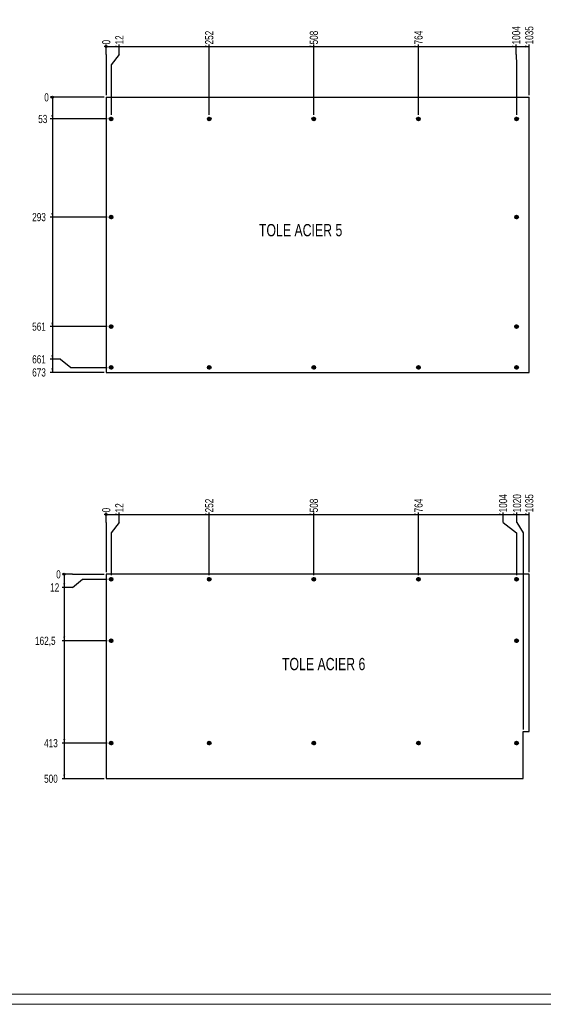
# Model space of a CAD drawing. Header units: millimetres. Extents: x 0 to 1189, y 0 to 841.
# Tile 7 of 9: x 683 to 939, y 0 to 482. Entities that reach past the tile are written whole.
import ezdxf

# ---------------------------------------------------------------- set-up
doc = ezdxf.new("R2010")
doc.units = ezdxf.units.MM
doc.linetypes.add('CENTERX2', pattern=[20.32, 12.7, -2.54, 2.54, -2.54])
for name, color, linetype in [('COTES', 1, 'Continuous'), ('NOTES', 6, 'Continuous'), ('TRAIT-MIXTES', 3, 'CENTERX2')]:
    doc.layers.add(name, color=color, linetype=linetype)
doc.layers.add('TRAIT-FORT', color=4, linetype='Continuous', lineweight=25)
doc.styles.add('SLDTEXTSTYLE0', font='TXT', dxfattribs={"width": 0.75})
doc.dimstyles.new('SLDDIMSTYLE0', dxfattribs={"dimtxt": 4, "dimasz": 0.333333, "dimexe": 0, "dimexo": 0.0625, "dimgap": 1, "dimtad": 0, "dimtih": 1, "dimtoh": 1, "dimdec": 0, "dimlfac": 5, "dimrnd": 1e-09, "dimdsep": 46, "dimtxsty": 'SLDTEXTSTYLE0', "dimblk1": 'ORIGIN', "dimblk2": 'ORIGIN', "dimsah": 1, "dimcen": 0.09, "dimadec": 0, "dimazin": 2, "dimtfac": 1, "dimtdec": 0, "dimtofl": 0, "dimtmove": 0, "dimatfit": 3, "dimldrblk": 'ORIGIN', "dimfxl": 1, "dimfrac": 2, "dimtolj": 1, "dimtzin": 12, "dimarcsym": 0})
doc.dimstyles.new('SLDDIMSTYLE1', dxfattribs={"dimtxt": 4, "dimasz": 2, "dimexe": 0, "dimexo": 0.0625, "dimgap": 1, "dimtad": 0, "dimtih": 1, "dimtoh": 1, "dimdec": 1, "dimlfac": 5, "dimrnd": 1e-09, "dimzin": 12, "dimdsep": 46, "dimtxsty": 'SLDTEXTSTYLE0', "dimsah": 1, "dimcen": 0.09, "dimadec": 0, "dimazin": 3, "dimtfac": 1, "dimtdec": 1, "dimtofl": 0, "dimtmove": 0, "dimatfit": 3, "dimfxl": 1, "dimfrac": 2, "dimtolj": 1, "dimtzin": 12, "dimarcsym": 0})

# ---------------------------------------------------------------- blocks, each defined once
blk = doc.blocks.new('_Origin')
at = {"color": 0, "linetype": 'ByBlock', "lineweight": -2}
blk.add_line((0, 0), (-1, 0), dxfattribs=at)
blk.add_circle((0, 0), 0.5, dxfattribs=at)
blk = doc.blocks.new('_D_111')
at = {"layer": 'COTES', "color": 1, "transparency": 16777216}
for p, q in [((725.53, 464.7), (725.53, 469.7)), ((725.53, 464.7), (725.53, 459.7)), ((725.53, 459.7), (725.53, 444.84))]:
    blk.add_line(p, q, dxfattribs=at)
blk.add_blockref('_Origin', (725.53, 468.7), dxfattribs=at)
at = {"layer": 'COTES', "color": 1, "transparency": 16777216, "insert": (723.55, 469.7), "char_height": 4, "attachment_point": 1, "rotation": 90, "style": 'SLDTEXTSTYLE0'}
blk.add_mtext('0', dxfattribs=at)
blk = doc.blocks.new('_D_112')
at = {"layer": 'COTES', "color": 1, "transparency": 16777216}
for p, q in [((725.53, 468.7), (731.94, 468.7)), ((731.94, 464.7), (731.94, 469.7)), ((731.94, 464.7), (727.93, 459.7)), ((727.93, 459.7), (727.93, 435.22))]:
    blk.add_line(p, q, dxfattribs=at)
blk.add_solid([(731.94, 468.7), (729.94, 469.2), (729.94, 468.2)], dxfattribs=at)
at = {"layer": 'COTES', "color": 1, "transparency": 16777216, "insert": (729.96, 469.7), "char_height": 4, "attachment_point": 1, "rotation": 90, "style": 'SLDTEXTSTYLE0'}
blk.add_mtext('12', dxfattribs=at)
blk = doc.blocks.new('_D_113')
at = {"layer": 'COTES', "color": 1, "transparency": 16777216}
for p, q in [((731.94, 468.7), (775.93, 468.7)), ((775.93, 435.22), (775.93, 469.7))]:
    blk.add_line(p, q, dxfattribs=at)
blk.add_solid([(775.93, 468.7), (773.93, 469.2), (773.93, 468.2)], dxfattribs=at)
at = {"layer": 'COTES', "color": 1, "transparency": 16777216, "insert": (773.95, 469.7), "char_height": 4, "attachment_point": 1, "rotation": 90, "style": 'SLDTEXTSTYLE0'}
blk.add_mtext('252', dxfattribs=at)
blk = doc.blocks.new('_D_114')
at = {"layer": 'COTES', "color": 1, "transparency": 16777216}
for p, q in [((775.93, 468.7), (827.13, 468.7)), ((827.13, 435.22), (827.13, 469.7))]:
    blk.add_line(p, q, dxfattribs=at)
blk.add_solid([(827.13, 468.7), (825.13, 469.2), (825.13, 468.2)], dxfattribs=at)
at = {"layer": 'COTES', "color": 1, "transparency": 16777216, "insert": (825.15, 469.7), "char_height": 4, "attachment_point": 1, "rotation": 90, "style": 'SLDTEXTSTYLE0'}
blk.add_mtext('508', dxfattribs=at)
blk = doc.blocks.new('_D_115')
at = {"layer": 'COTES', "color": 1, "transparency": 16777216}
for p, q in [((827.13, 468.7), (878.33, 468.7)), ((878.33, 435.22), (878.33, 469.7))]:
    blk.add_line(p, q, dxfattribs=at)
blk.add_solid([(878.33, 468.7), (876.33, 469.2), (876.33, 468.2)], dxfattribs=at)
at = {"layer": 'COTES', "color": 1, "transparency": 16777216, "insert": (876.35, 469.7), "char_height": 4, "attachment_point": 1, "rotation": 90, "style": 'SLDTEXTSTYLE0'}
blk.add_mtext('764', dxfattribs=at)
blk = doc.blocks.new('_D_116')
at = {"layer": 'COTES', "color": 1, "transparency": 16777216}
for p, q in [((878.33, 468.7), (926.11, 468.7)), ((926.11, 464.7), (926.11, 469.7)), ((926.11, 464.7), (926.33, 459.7)), ((926.33, 459.7), (926.33, 435.22))]:
    blk.add_line(p, q, dxfattribs=at)
blk.add_solid([(926.11, 468.7), (924.11, 469.2), (924.11, 468.2)], dxfattribs=at)
at = {"layer": 'COTES', "color": 1, "transparency": 16777216, "insert": (924.13, 469.7), "char_height": 4, "attachment_point": 1, "rotation": 90, "style": 'SLDTEXTSTYLE0'}
blk.add_mtext('1004', dxfattribs=at)
blk = doc.blocks.new('_D_117')
at = {"layer": 'COTES', "color": 1, "transparency": 16777216}
for p, q in [((926.11, 468.7), (932.53, 468.7)), ((932.53, 444.84), (932.53, 469.7))]:
    blk.add_line(p, q, dxfattribs=at)
blk.add_solid([(932.53, 468.7), (930.53, 469.2), (930.53, 468.2)], dxfattribs=at)
at = {"layer": 'COTES', "color": 1, "transparency": 16777216, "insert": (930.55, 469.7), "char_height": 4, "attachment_point": 1, "rotation": 90, "style": 'SLDTEXTSTYLE0'}
blk.add_mtext('1035', dxfattribs=at)
blk = doc.blocks.new('_D_118')
at = {"layer": 'COTES', "color": 1, "transparency": 16777216}
blk.add_line((724.53, 443.84), (698.19, 443.84), dxfattribs=at)
blk.add_blockref('_Origin', (699.19, 443.84), dxfattribs=at)
at = {"layer": 'COTES', "color": 1, "transparency": 16777216, "insert": (695.24, 445.82), "char_height": 4, "attachment_point": 1, "style": 'SLDTEXTSTYLE0'}
blk.add_mtext('0', dxfattribs=at)
blk = doc.blocks.new('_D_119')
at = {"layer": 'COTES', "color": 1, "transparency": 16777216}
for p, q in [((699.19, 443.84), (699.19, 433.24)), ((725.95, 433.24), (698.19, 433.24))]:
    blk.add_line(p, q, dxfattribs=at)
blk.add_solid([(699.19, 433.24), (699.69, 435.24), (698.69, 435.24)], dxfattribs=at)
at = {"layer": 'COTES', "color": 1, "transparency": 16777216, "insert": (692.28, 435.22), "char_height": 4, "attachment_point": 1, "style": 'SLDTEXTSTYLE0'}
blk.add_mtext('53', dxfattribs=at)
blk = doc.blocks.new('_D_120')
at = {"layer": 'COTES', "color": 1, "transparency": 16777216}
for p, q in [((699.19, 433.24), (699.19, 385.24)), ((725.95, 385.24), (698.19, 385.24))]:
    blk.add_line(p, q, dxfattribs=at)
blk.add_solid([(699.19, 385.24), (699.69, 387.24), (698.69, 387.24)], dxfattribs=at)
at = {"layer": 'COTES', "color": 1, "transparency": 16777216, "insert": (689.33, 387.22), "char_height": 4, "attachment_point": 1, "style": 'SLDTEXTSTYLE0'}
blk.add_mtext('293', dxfattribs=at)
blk = doc.blocks.new('_D_121')
at = {"layer": 'COTES', "color": 1, "transparency": 16777216}
for p, q in [((699.19, 385.24), (699.19, 331.64)), ((725.95, 331.64), (698.19, 331.64))]:
    blk.add_line(p, q, dxfattribs=at)
blk.add_solid([(699.19, 331.64), (699.69, 333.64), (698.69, 333.64)], dxfattribs=at)
at = {"layer": 'COTES', "color": 1, "transparency": 16777216, "insert": (689.33, 333.62), "char_height": 4, "attachment_point": 1, "style": 'SLDTEXTSTYLE0'}
blk.add_mtext('561', dxfattribs=at)
blk = doc.blocks.new('_D_122')
at = {"layer": 'COTES', "color": 1, "transparency": 16777216}
for p, q in [((699.19, 331.64), (699.19, 315.65)), ((703.19, 315.65), (698.19, 315.65)), ((703.19, 315.65), (708.19, 311.64)), ((708.19, 311.64), (725.95, 311.64))]:
    blk.add_line(p, q, dxfattribs=at)
blk.add_solid([(699.19, 315.65), (699.69, 317.65), (698.69, 317.65)], dxfattribs=at)
at = {"layer": 'COTES', "color": 1, "transparency": 16777216, "insert": (689.33, 317.63), "char_height": 4, "attachment_point": 1, "style": 'SLDTEXTSTYLE0'}
blk.add_mtext('661', dxfattribs=at)
blk = doc.blocks.new('_D_123')
at = {"layer": 'COTES', "color": 1, "transparency": 16777216}
for p, q in [((699.19, 315.65), (699.19, 309.24)), ((724.53, 309.24), (698.19, 309.24))]:
    blk.add_line(p, q, dxfattribs=at)
blk.add_solid([(699.19, 309.24), (699.69, 311.24), (698.69, 311.24)], dxfattribs=at)
at = {"layer": 'COTES', "color": 1, "transparency": 16777216, "insert": (689.33, 311.22), "char_height": 4, "attachment_point": 1, "style": 'SLDTEXTSTYLE0'}
blk.add_mtext('673', dxfattribs=at)
blk = doc.blocks.new('SW_CENTERMARKSYMBOL_128')
at = {"layer": 'TRAIT-MIXTES', "color": 0}
for p, q in [((-0.5, 0), (-0.98, 0)), ((0, 0), (-0.5, 0)), ((0, 0.5), (0, 0.98)), ((0, 0), (0, 0.5)), ((0, 0), (0, -0.5)), ((0, 0), (0.5, 0)), ((0.5, 0), (0.98, 0)), ((0, -0.5), (0, -0.98))]:
    blk.add_line(p, q, dxfattribs=at)
blk = doc.blocks.new('SW_CENTERMARKSYMBOL_129')
at = {"layer": 'TRAIT-MIXTES', "color": 0}
for p, q in [((-0.5, 0), (-0.98, 0)), ((0, 0), (-0.5, 0)), ((0, 0.5), (0, 0.98)), ((0, 0), (0, 0.5)), ((0, 0), (0, -0.5)), ((0, 0), (0.5, 0)), ((0.5, 0), (0.98, 0)), ((0, -0.5), (0, -0.98))]:
    blk.add_line(p, q, dxfattribs=at)
blk = doc.blocks.new('SW_CENTERMARKSYMBOL_130')
at = {"layer": 'TRAIT-MIXTES', "color": 0}
for p, q in [((-0.5, 0), (-0.98, 0)), ((0, 0), (-0.5, 0)), ((0, 0.5), (0, 0.98)), ((0, 0), (0, 0.5)), ((0, 0), (0, -0.5)), ((0, 0), (0.5, 0)), ((0.5, 0), (0.98, 0)), ((0, -0.5), (0, -0.98))]:
    blk.add_line(p, q, dxfattribs=at)
blk = doc.blocks.new('SW_CENTERMARKSYMBOL_131')
at = {"layer": 'TRAIT-MIXTES', "color": 0}
for p, q in [((-0.5, 0), (-0.98, 0)), ((0, 0), (-0.5, 0)), ((0, 0.5), (0, 0.98)), ((0, 0), (0, 0.5)), ((0, 0), (0, -0.5)), ((0, 0), (0.5, 0)), ((0.5, 0), (0.98, 0)), ((0, -0.5), (0, -0.98))]:
    blk.add_line(p, q, dxfattribs=at)
blk = doc.blocks.new('SW_CENTERMARKSYMBOL_132')
at = {"layer": 'TRAIT-MIXTES', "color": 0}
for p, q in [((-0.5, 0), (-0.98, 0)), ((0, 0), (-0.5, 0)), ((0, 0.5), (0, 0.98)), ((0, 0), (0, 0.5)), ((0, 0), (0, -0.5)), ((0, 0), (0.5, 0)), ((0.5, 0), (0.98, 0)), ((0, -0.5), (0, -0.98))]:
    blk.add_line(p, q, dxfattribs=at)
blk = doc.blocks.new('SW_CENTERMARKSYMBOL_133')
at = {"layer": 'TRAIT-MIXTES', "color": 0}
for p, q in [((-0.5, 0), (-0.98, 0)), ((0, 0), (-0.5, 0)), ((0, 0.5), (0, 0.98)), ((0, 0), (0, 0.5)), ((0, 0), (0, -0.5)), ((0, 0), (0.5, 0)), ((0.5, 0), (0.98, 0)), ((0, -0.5), (0, -0.98))]:
    blk.add_line(p, q, dxfattribs=at)
blk = doc.blocks.new('SW_CENTERMARKSYMBOL_134')
at = {"layer": 'TRAIT-MIXTES', "color": 0}
for p, q in [((-0.5, 0), (-0.98, 0)), ((0, 0), (-0.5, 0)), ((0, 0.5), (0, 0.98)), ((0, 0), (0, 0.5)), ((0, 0), (0, -0.5)), ((0, 0), (0.5, 0)), ((0.5, 0), (0.98, 0)), ((0, -0.5), (0, -0.98))]:
    blk.add_line(p, q, dxfattribs=at)
blk = doc.blocks.new('SW_CENTERMARKSYMBOL_135')
at = {"layer": 'TRAIT-MIXTES', "color": 0}
for p, q in [((-0.5, 0), (-0.98, 0)), ((0, 0), (-0.5, 0)), ((0, 0.5), (0, 0.98)), ((0, 0), (0, 0.5)), ((0, 0), (0, -0.5)), ((0, 0), (0.5, 0)), ((0.5, 0), (0.98, 0)), ((0, -0.5), (0, -0.98))]:
    blk.add_line(p, q, dxfattribs=at)
blk = doc.blocks.new('SW_CENTERMARKSYMBOL_136')
at = {"layer": 'TRAIT-MIXTES', "color": 0}
for p, q in [((-0.5, 0), (-0.98, 0)), ((0, 0), (-0.5, 0)), ((0, 0.5), (0, 0.98)), ((0, 0), (0, 0.5)), ((0, 0), (0, -0.5)), ((0, 0), (0.5, 0)), ((0.5, 0), (0.98, 0)), ((0, -0.5), (0, -0.98))]:
    blk.add_line(p, q, dxfattribs=at)
blk = doc.blocks.new('SW_CENTERMARKSYMBOL_137')
at = {"layer": 'TRAIT-MIXTES', "color": 0}
for p, q in [((-0.5, 0), (-0.98, 0)), ((0, 0), (-0.5, 0)), ((0, 0.5), (0, 0.98)), ((0, 0), (0, 0.5)), ((0, 0), (0, -0.5)), ((0, 0), (0.5, 0)), ((0.5, 0), (0.98, 0)), ((0, -0.5), (0, -0.98))]:
    blk.add_line(p, q, dxfattribs=at)
blk = doc.blocks.new('SW_CENTERMARKSYMBOL_138')
at = {"layer": 'TRAIT-MIXTES', "color": 0}
for p, q in [((-0.5, 0), (-0.98, 0)), ((0, 0), (-0.5, 0)), ((0, 0.5), (0, 0.98)), ((0, 0), (0, 0.5)), ((0, 0), (0, -0.5)), ((0, 0), (0.5, 0)), ((0.5, 0), (0.98, 0)), ((0, -0.5), (0, -0.98))]:
    blk.add_line(p, q, dxfattribs=at)
blk = doc.blocks.new('SW_CENTERMARKSYMBOL_139')
at = {"layer": 'TRAIT-MIXTES', "color": 0}
for p, q in [((-0.5, 0), (-0.98, 0)), ((0, 0), (-0.5, 0)), ((0, 0.5), (0, 0.98)), ((0, 0), (0, 0.5)), ((0, 0), (0, -0.5)), ((0, 0), (0.5, 0)), ((0.5, 0), (0.98, 0)), ((0, -0.5), (0, -0.98))]:
    blk.add_line(p, q, dxfattribs=at)
blk = doc.blocks.new('SW_CENTERMARKSYMBOL_140')
at = {"layer": 'TRAIT-MIXTES', "color": 0}
for p, q in [((-0.5, 0), (-0.98, 0)), ((0, 0), (-0.5, 0)), ((0, 0.5), (0, 0.98)), ((0, 0), (0, 0.5)), ((0, 0), (0, -0.5)), ((0, 0), (0.5, 0)), ((0.5, 0), (0.98, 0)), ((0, -0.5), (0, -0.98))]:
    blk.add_line(p, q, dxfattribs=at)
blk = doc.blocks.new('SW_CENTERMARKSYMBOL_141')
at = {"layer": 'TRAIT-MIXTES', "color": 0}
for p, q in [((-0.5, 0), (-0.98, 0)), ((0, 0), (-0.5, 0)), ((0, 0.5), (0, 0.98)), ((0, 0), (0, 0.5)), ((0, 0), (0, -0.5)), ((0, 0), (0.5, 0)), ((0.5, 0), (0.98, 0)), ((0, -0.5), (0, -0.98))]:
    blk.add_line(p, q, dxfattribs=at)
blk = doc.blocks.new('_D_124')
at = {"layer": 'COTES', "color": 1, "transparency": 16777216}
for p, q in [((725.53, 235.73), (725.53, 240.73)), ((725.53, 235.73), (725.53, 230.73)), ((725.53, 230.73), (725.53, 211.43))]:
    blk.add_line(p, q, dxfattribs=at)
blk.add_blockref('_Origin', (725.53, 239.73), dxfattribs=at)
at = {"layer": 'COTES', "color": 1, "transparency": 16777216, "insert": (723.55, 240.73), "char_height": 4, "attachment_point": 1, "rotation": 90, "style": 'SLDTEXTSTYLE0'}
blk.add_mtext('0', dxfattribs=at)
blk = doc.blocks.new('_D_125')
at = {"layer": 'COTES', "color": 1, "transparency": 16777216}
for p, q in [((725.53, 239.73), (731.94, 239.73)), ((731.94, 235.73), (731.94, 240.73)), ((731.94, 235.73), (727.93, 230.73)), ((727.93, 230.73), (727.93, 210.01))]:
    blk.add_line(p, q, dxfattribs=at)
blk.add_solid([(731.94, 239.73), (729.94, 240.23), (729.94, 239.23)], dxfattribs=at)
at = {"layer": 'COTES', "color": 1, "transparency": 16777216, "insert": (729.96, 240.73), "char_height": 4, "attachment_point": 1, "rotation": 90, "style": 'SLDTEXTSTYLE0'}
blk.add_mtext('12', dxfattribs=at)
blk = doc.blocks.new('_D_126')
at = {"layer": 'COTES', "color": 1, "transparency": 16777216}
for p, q in [((731.94, 239.73), (775.93, 239.73)), ((775.93, 210.01), (775.93, 240.73))]:
    blk.add_line(p, q, dxfattribs=at)
blk.add_solid([(775.93, 239.73), (773.93, 240.23), (773.93, 239.23)], dxfattribs=at)
at = {"layer": 'COTES', "color": 1, "transparency": 16777216, "insert": (773.95, 240.73), "char_height": 4, "attachment_point": 1, "rotation": 90, "style": 'SLDTEXTSTYLE0'}
blk.add_mtext('252', dxfattribs=at)
blk = doc.blocks.new('_D_127')
at = {"layer": 'COTES', "color": 1, "transparency": 16777216}
for p, q in [((775.93, 239.73), (827.13, 239.73)), ((827.13, 210.01), (827.13, 240.73))]:
    blk.add_line(p, q, dxfattribs=at)
blk.add_solid([(827.13, 239.73), (825.13, 240.23), (825.13, 239.23)], dxfattribs=at)
at = {"layer": 'COTES', "color": 1, "transparency": 16777216, "insert": (825.15, 240.73), "char_height": 4, "attachment_point": 1, "rotation": 90, "style": 'SLDTEXTSTYLE0'}
blk.add_mtext('508', dxfattribs=at)
blk = doc.blocks.new('_D_128')
at = {"layer": 'COTES', "color": 1, "transparency": 16777216}
for p, q in [((827.13, 239.73), (878.33, 239.73)), ((878.33, 210.01), (878.33, 240.73))]:
    blk.add_line(p, q, dxfattribs=at)
blk.add_solid([(878.33, 239.73), (876.33, 240.23), (876.33, 239.23)], dxfattribs=at)
at = {"layer": 'COTES', "color": 1, "transparency": 16777216, "insert": (876.35, 240.73), "char_height": 4, "attachment_point": 1, "rotation": 90, "style": 'SLDTEXTSTYLE0'}
blk.add_mtext('764', dxfattribs=at)
blk = doc.blocks.new('_D_129')
at = {"layer": 'COTES', "color": 1, "transparency": 16777216}
for p, q in [((878.33, 239.73), (919.7, 239.73)), ((919.7, 235.73), (919.7, 240.73)), ((919.7, 235.73), (926.33, 230.73)), ((926.33, 230.73), (926.33, 210.01))]:
    blk.add_line(p, q, dxfattribs=at)
blk.add_solid([(919.7, 239.73), (917.7, 240.23), (917.7, 239.23)], dxfattribs=at)
at = {"layer": 'COTES', "color": 1, "transparency": 16777216, "insert": (917.72, 240.73), "char_height": 4, "attachment_point": 1, "rotation": 90, "style": 'SLDTEXTSTYLE0'}
blk.add_mtext('1004', dxfattribs=at)
blk = doc.blocks.new('_D_130')
at = {"layer": 'COTES', "color": 1, "transparency": 16777216}
for p, q in [((919.7, 239.73), (926.53, 239.73)), ((926.53, 235.73), (926.53, 240.73)), ((926.53, 235.73), (929.53, 230.73)), ((929.53, 230.73), (929.53, 134.43))]:
    blk.add_line(p, q, dxfattribs=at)
blk.add_solid([(926.53, 239.73), (924.53, 240.23), (924.53, 239.23)], dxfattribs=at)
at = {"layer": 'COTES', "color": 1, "transparency": 16777216, "insert": (924.55, 240.73), "char_height": 4, "attachment_point": 1, "rotation": 90, "style": 'SLDTEXTSTYLE0'}
blk.add_mtext('1020', dxfattribs=at)
blk = doc.blocks.new('_D_131')
at = {"layer": 'COTES', "color": 1, "transparency": 16777216}
for p, q in [((926.53, 239.73), (932.53, 239.73)), ((932.53, 211.43), (932.53, 240.73))]:
    blk.add_line(p, q, dxfattribs=at)
blk.add_solid([(932.53, 239.73), (930.53, 240.23), (930.53, 239.23)], dxfattribs=at)
at = {"layer": 'COTES', "color": 1, "transparency": 16777216, "insert": (930.55, 240.73), "char_height": 4, "attachment_point": 1, "rotation": 90, "style": 'SLDTEXTSTYLE0'}
blk.add_mtext('1035', dxfattribs=at)
blk = doc.blocks.new('_D_132')
at = {"layer": 'COTES', "color": 1, "transparency": 16777216}
for p, q in [((709.03, 210.43), (704.03, 210.43)), ((709.03, 210.43), (714.03, 210.43)), ((714.03, 210.43), (724.53, 210.43))]:
    blk.add_line(p, q, dxfattribs=at)
blk.add_blockref('_Origin', (705.03, 210.43), dxfattribs=at)
at = {"layer": 'COTES', "color": 1, "transparency": 16777216, "insert": (701.07, 212.41), "char_height": 4, "attachment_point": 1, "style": 'SLDTEXTSTYLE0'}
blk.add_mtext('0', dxfattribs=at)
blk = doc.blocks.new('_D_133')
at = {"layer": 'COTES', "color": 1, "transparency": 16777216}
for p, q in [((705.03, 210.43), (705.03, 204.02)), ((709.03, 204.02), (714.03, 208.03)), ((714.03, 208.03), (725.95, 208.03)), ((709.03, 204.02), (704.03, 204.02))]:
    blk.add_line(p, q, dxfattribs=at)
blk.add_solid([(705.03, 204.02), (705.53, 206.02), (704.53, 206.02)], dxfattribs=at)
at = {"layer": 'COTES', "color": 1, "transparency": 16777216, "insert": (698.12, 206), "char_height": 4, "attachment_point": 1, "style": 'SLDTEXTSTYLE0'}
blk.add_mtext('12', dxfattribs=at)
blk = doc.blocks.new('_D_134')
at = {"layer": 'COTES', "color": 1, "transparency": 16777216}
for p, q in [((705.03, 204.02), (705.03, 177.93)), ((725.95, 177.93), (704.03, 177.93))]:
    blk.add_line(p, q, dxfattribs=at)
blk.add_solid([(705.03, 177.93), (705.53, 179.93), (704.53, 179.93)], dxfattribs=at)
at = {"layer": 'COTES', "color": 1, "transparency": 16777216, "insert": (690.73, 179.91), "char_height": 4, "attachment_point": 1, "style": 'SLDTEXTSTYLE0'}
blk.add_mtext('162,5', dxfattribs=at)
blk = doc.blocks.new('_D_135')
at = {"layer": 'COTES', "color": 1, "transparency": 16777216}
for p, q in [((705.03, 177.93), (705.03, 127.83)), ((725.95, 127.83), (704.03, 127.83))]:
    blk.add_line(p, q, dxfattribs=at)
blk.add_solid([(705.03, 127.83), (705.53, 129.83), (704.53, 129.83)], dxfattribs=at)
at = {"layer": 'COTES', "color": 1, "transparency": 16777216, "insert": (695.16, 129.81), "char_height": 4, "attachment_point": 1, "style": 'SLDTEXTSTYLE0'}
blk.add_mtext('413', dxfattribs=at)
blk = doc.blocks.new('_D_136')
at = {"layer": 'COTES', "color": 1, "transparency": 16777216}
for p, q in [((705.03, 127.83), (705.03, 110.43)), ((724.53, 110.43), (704.03, 110.43))]:
    blk.add_line(p, q, dxfattribs=at)
blk.add_solid([(705.03, 110.43), (705.53, 112.43), (704.53, 112.43)], dxfattribs=at)
at = {"layer": 'COTES', "color": 1, "transparency": 16777216, "insert": (695.16, 112.41), "char_height": 4, "attachment_point": 1, "style": 'SLDTEXTSTYLE0'}
blk.add_mtext('500', dxfattribs=at)
blk = doc.blocks.new('SW_CENTERMARKSYMBOL_142')
at = {"layer": 'TRAIT-MIXTES', "color": 0}
for p, q in [((-0.5, 0), (-0.98, 0)), ((0, 0), (-0.5, 0)), ((0, 0.5), (0, 0.98)), ((0, 0), (0, 0.5)), ((0, 0), (0, -0.5)), ((0, 0), (0.5, 0)), ((0.5, 0), (0.98, 0)), ((0, -0.5), (0, -0.98))]:
    blk.add_line(p, q, dxfattribs=at)
blk = doc.blocks.new('SW_CENTERMARKSYMBOL_143')
at = {"layer": 'TRAIT-MIXTES', "color": 0}
for p, q in [((-0.5, 0), (-0.98, 0)), ((0, 0), (-0.5, 0)), ((0, 0.5), (0, 0.98)), ((0, 0), (0, 0.5)), ((0, 0), (0, -0.5)), ((0, 0), (0.5, 0)), ((0.5, 0), (0.98, 0)), ((0, -0.5), (0, -0.98))]:
    blk.add_line(p, q, dxfattribs=at)
blk = doc.blocks.new('SW_CENTERMARKSYMBOL_144')
at = {"layer": 'TRAIT-MIXTES', "color": 0}
for p, q in [((-0.5, 0), (-0.98, 0)), ((0, 0), (-0.5, 0)), ((0, 0.5), (0, 0.98)), ((0, 0), (0, 0.5)), ((0, 0), (0, -0.5)), ((0, 0), (0.5, 0)), ((0.5, 0), (0.98, 0)), ((0, -0.5), (0, -0.98))]:
    blk.add_line(p, q, dxfattribs=at)
blk = doc.blocks.new('SW_CENTERMARKSYMBOL_145')
at = {"layer": 'TRAIT-MIXTES', "color": 0}
for p, q in [((-0.5, 0), (-0.98, 0)), ((0, 0), (-0.5, 0)), ((0, 0.5), (0, 0.98)), ((0, 0), (0, 0.5)), ((0, 0), (0, -0.5)), ((0, 0), (0.5, 0)), ((0.5, 0), (0.98, 0)), ((0, -0.5), (0, -0.98))]:
    blk.add_line(p, q, dxfattribs=at)
blk = doc.blocks.new('SW_CENTERMARKSYMBOL_146')
at = {"layer": 'TRAIT-MIXTES', "color": 0}
for p, q in [((-0.5, 0), (-0.98, 0)), ((0, 0), (-0.5, 0)), ((0, 0.5), (0, 0.98)), ((0, 0), (0, 0.5)), ((0, 0), (0, -0.5)), ((0, 0), (0.5, 0)), ((0.5, 0), (0.98, 0)), ((0, -0.5), (0, -0.98))]:
    blk.add_line(p, q, dxfattribs=at)
blk = doc.blocks.new('SW_CENTERMARKSYMBOL_147')
at = {"layer": 'TRAIT-MIXTES', "color": 0}
for p, q in [((-0.5, 0), (-0.98, 0)), ((0, 0), (-0.5, 0)), ((0, 0.5), (0, 0.98)), ((0, 0), (0, 0.5)), ((0, 0), (0, -0.5)), ((0, 0), (0.5, 0)), ((0.5, 0), (0.98, 0)), ((0, -0.5), (0, -0.98))]:
    blk.add_line(p, q, dxfattribs=at)
blk = doc.blocks.new('SW_CENTERMARKSYMBOL_148')
at = {"layer": 'TRAIT-MIXTES', "color": 0}
for p, q in [((-0.5, 0), (-0.98, 0)), ((0, 0), (-0.5, 0)), ((0, 0.5), (0, 0.98)), ((0, 0), (0, 0.5)), ((0, 0), (0, -0.5)), ((0, 0), (0.5, 0)), ((0.5, 0), (0.98, 0)), ((0, -0.5), (0, -0.98))]:
    blk.add_line(p, q, dxfattribs=at)
blk = doc.blocks.new('SW_CENTERMARKSYMBOL_149')
at = {"layer": 'TRAIT-MIXTES', "color": 0}
for p, q in [((-0.5, 0), (-0.98, 0)), ((0, 0), (-0.5, 0)), ((0, 0.5), (0, 0.98)), ((0, 0), (0, 0.5)), ((0, 0), (0, -0.5)), ((0, 0), (0.5, 0)), ((0.5, 0), (0.98, 0)), ((0, -0.5), (0, -0.98))]:
    blk.add_line(p, q, dxfattribs=at)
blk = doc.blocks.new('SW_CENTERMARKSYMBOL_150')
at = {"layer": 'TRAIT-MIXTES', "color": 0}
for p, q in [((-0.5, 0), (-0.98, 0)), ((0, 0), (-0.5, 0)), ((0, 0.5), (0, 0.98)), ((0, 0), (0, 0.5)), ((0, 0), (0, -0.5)), ((0, 0), (0.5, 0)), ((0.5, 0), (0.98, 0)), ((0, -0.5), (0, -0.98))]:
    blk.add_line(p, q, dxfattribs=at)
blk = doc.blocks.new('SW_CENTERMARKSYMBOL_151')
at = {"layer": 'TRAIT-MIXTES', "color": 0}
for p, q in [((-0.5, 0), (-0.98, 0)), ((0, 0), (-0.5, 0)), ((0, 0.5), (0, 0.98)), ((0, 0), (0, 0.5)), ((0, 0), (0, -0.5)), ((0, 0), (0.5, 0)), ((0.5, 0), (0.98, 0)), ((0, -0.5), (0, -0.98))]:
    blk.add_line(p, q, dxfattribs=at)
blk = doc.blocks.new('SW_CENTERMARKSYMBOL_152')
at = {"layer": 'TRAIT-MIXTES', "color": 0}
for p, q in [((-0.5, 0), (-0.98, 0)), ((0, 0), (-0.5, 0)), ((0, 0.5), (0, 0.98)), ((0, 0), (0, 0.5)), ((0, 0), (0, -0.5)), ((0, 0), (0.5, 0)), ((0.5, 0), (0.98, 0)), ((0, -0.5), (0, -0.98))]:
    blk.add_line(p, q, dxfattribs=at)
blk = doc.blocks.new('SW_CENTERMARKSYMBOL_153')
at = {"layer": 'TRAIT-MIXTES', "color": 0}
for p, q in [((-0.5, 0), (-0.98, 0)), ((0, 0), (-0.5, 0)), ((0, 0.5), (0, 0.98)), ((0, 0), (0, 0.5)), ((0, 0), (0, -0.5)), ((0, 0), (0.5, 0)), ((0.5, 0), (0.98, 0)), ((0, -0.5), (0, -0.98))]:
    blk.add_line(p, q, dxfattribs=at)

msp = doc.modelspace()

# ---------------------------------------------------------------- linework, layer by layer
at = {"color": 7, "linetype": 'Continuous', "lineweight": 18}
for p, q in [((1183.96074, 5.02216), (5, 5.02216)), ((836, 5), (5, 5)), ((1188.94057, 0.02216), (0, 0.02216))]:
    msp.add_line(p, q, dxfattribs=at)
at = {"layer": 'TRAIT-FORT', "color": 4, "linetype": 'Continuous', "lineweight": 25}
for p, q in [((725.52739, 443.83638), (725.52739, 309.23658)), ((725.52739, 443.83638), (932.52719, 443.83638)), ((932.52719, 309.23658), (932.52719, 443.83638)), ((725.52739, 309.23658), (932.52719, 309.23658)), ((932.52719, 210.43295), (725.52739, 210.43295)), ((725.52739, 210.43295), (725.52739, 110.43295)), ((932.52719, 133.43295), (932.52719, 210.43295)), ((929.52719, 133.43295), (932.52719, 133.43295)), ((929.52719, 110.43295), (929.52719, 133.43295)), ((725.52739, 110.43295), (929.52719, 110.43295))]:
    msp.add_line(p, q, dxfattribs=at)
for centre, radius in [((727.92739, 433.23638), 0.896), ((727.92739, 433.23638), 0.48), ((775.92739, 433.23638), 0.896), ((775.92739, 433.23638), 0.48), ((827.12729, 433.23638), 0.896), ((827.12729, 433.23638), 0.48), ((878.32719, 433.23638), 0.896), ((878.32719, 433.23638), 0.48), ((926.32719, 433.23638), 0.896), ((926.32719, 433.23638), 0.48), ((727.92739, 385.23638), 0.896), ((727.92739, 385.23638), 0.48), ((926.32719, 385.23638), 0.896), ((926.32719, 385.23638), 0.48), ((727.92739, 331.63638), 0.896), ((926.32719, 331.63638), 0.896), ((727.92739, 331.63638), 0.48), ((926.32719, 331.63638), 0.48), ((727.92739, 311.63658), 0.896), ((727.92739, 311.63658), 0.48), ((775.92739, 311.63658), 0.896), ((775.92739, 311.63658), 0.48), ((827.12729, 311.63658), 0.896), ((827.12729, 311.63658), 0.48), ((878.32719, 311.63658), 0.896), ((878.32719, 311.63658), 0.48), ((926.32719, 311.63658), 0.896), ((926.32719, 311.63658), 0.48), ((727.92739, 208.03315), 0.896), ((727.92739, 208.03315), 0.48), ((775.92739, 208.03315), 0.896), ((775.92739, 208.03315), 0.48), ((827.12729, 208.03315), 0.896), ((827.12729, 208.03315), 0.48), ((878.32719, 208.03315), 0.896), ((878.32719, 208.03315), 0.48), ((926.32719, 208.03315), 0.896), ((926.32719, 208.03315), 0.48), ((727.92739, 177.93295), 0.896), ((727.92739, 177.93295), 0.48), ((926.32719, 177.93295), 0.896), ((926.32719, 177.93295), 0.48), ((727.92739, 127.83295), 0.896), ((727.92739, 127.83295), 0.48), ((775.92739, 127.83295), 0.896), ((775.92739, 127.83295), 0.48), ((827.12729, 127.83295), 0.896), ((827.12729, 127.83295), 0.48), ((878.32719, 127.83295), 0.896), ((878.32719, 127.83295), 0.48), ((926.32719, 127.83295), 0.896), ((926.32719, 127.83295), 0.48)]:
    msp.add_circle(centre, radius, dxfattribs=at)

# ---------------------------------------------------------------- block references
at = {"layer": 'TRAIT-MIXTES', "color": 3}
for name, p in [('SW_CENTERMARKSYMBOL_141', (727.92739, 433.23638)), ('SW_CENTERMARKSYMBOL_132', (775.92739, 433.23638)), ('SW_CENTERMARKSYMBOL_140', (827.12729, 433.23638)), ('SW_CENTERMARKSYMBOL_131', (878.32719, 433.23638)), ('SW_CENTERMARKSYMBOL_139', (926.32719, 433.23638)), ('SW_CENTERMARKSYMBOL_128', (727.92739, 385.23638)), ('SW_CENTERMARKSYMBOL_133', (926.32719, 385.23638)), ('SW_CENTERMARKSYMBOL_135', (727.92739, 331.63638)), ('SW_CENTERMARKSYMBOL_134', (926.32719, 331.63638)), ('SW_CENTERMARKSYMBOL_138', (727.92739, 311.63658)), ('SW_CENTERMARKSYMBOL_130', (775.92739, 311.63658)), ('SW_CENTERMARKSYMBOL_137', (827.12729, 311.63658)), ('SW_CENTERMARKSYMBOL_129', (878.32719, 311.63658)), ('SW_CENTERMARKSYMBOL_136', (926.32719, 311.63658)), ('SW_CENTERMARKSYMBOL_150', (727.92739, 208.03315)), ('SW_CENTERMARKSYMBOL_144', (775.92739, 208.03315)), ('SW_CENTERMARKSYMBOL_149', (827.12729, 208.03315)), ('SW_CENTERMARKSYMBOL_143', (878.32719, 208.03315)), ('SW_CENTERMARKSYMBOL_148', (926.32719, 208.03315)), ('SW_CENTERMARKSYMBOL_142', (727.92739, 177.93295)), ('SW_CENTERMARKSYMBOL_147', (926.32719, 177.93295)), ('SW_CENTERMARKSYMBOL_153', (727.92739, 127.83295)), ('SW_CENTERMARKSYMBOL_146', (775.92739, 127.83295)), ('SW_CENTERMARKSYMBOL_152', (827.12729, 127.83295)), ('SW_CENTERMARKSYMBOL_145', (878.32719, 127.83295)), ('SW_CENTERMARKSYMBOL_151', (926.32719, 127.83295))]:
    msp.add_blockref(name, p, dxfattribs=at)

# ---------------------------------------------------------------- texts
at = {"layer": 'NOTES', "color": 211, "char_height": 6, "attachment_point": 1, "style": 'SLDTEXTSTYLE0'}
for s, insert in [('TOLE ACIER 5', (800.27041, 381.83181)), ('TOLE ACIER 6', (811.54993, 169.51878))]:
    msp.add_mtext(s, dxfattribs=dict(at, insert=insert))

# ---------------------------------------------------------------- dimensions: what is measured, and where the dimension line sits
at = {"layer": 'COTES', "color": 1}
for feature_location, offset, dtype, origin, dimstyle, picture, middle in [((926.32719, 434.21638), (-0.2135, 35.48182), 1, (725.52739, 443.83638), 'SLDDIMSTYLE1', '_D_116', (926.11369, 475.60931)), ((932.52719, 443.83638), (0, 25.86182), 1, (725.52739, 443.83638), 'SLDDIMSTYLE1', '_D_117', (932.52719, 475.60931)), ((775.92739, 434.21638), (0, 35.48182), 1, (725.52739, 443.83638), 'SLDDIMSTYLE1', '_D_113', (775.92739, 474.13154)), ((827.12729, 434.21638), (0, 35.48182), 1, (725.52739, 443.83638), 'SLDDIMSTYLE1', '_D_114', (827.12729, 474.13154)), ((878.32719, 434.21638), (0, 35.48182), 1, (725.52739, 443.83638), 'SLDDIMSTYLE1', '_D_115', (878.32719, 474.13154)), ((725.5273907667, 443.8363815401), (0, 25.8618219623), 1, (725.5273907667, 443.8363815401), 'SLDDIMSTYLE0', '_D_111', (725.5273907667, 471.1759812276)), ((727.92739, 434.21638), (4.0135, 35.48182), 1, (725.52739, 443.83638), 'SLDDIMSTYLE1', '_D_112', (731.94089, 472.65376)), ((726.94739, 385.23638), (-28.7543, 0), 0, (725.52739, 443.83638), 'SLDDIMSTYLE1', '_D_120', (693.75976, 385.23638)), ((726.94739, 331.63638), (-28.7543, 0), 0, (725.52739, 443.83638), 'SLDDIMSTYLE1', '_D_121', (693.75976, 331.63638)), ((726.94739, 311.63658), (-28.7543, 4.0135), 0, (725.52739, 443.83638), 'SLDDIMSTYLE1', '_D_122', (693.75976, 315.65008)), ((725.52739, 309.23658), (-27.3343, 0), 0, (725.52739, 443.83638), 'SLDDIMSTYLE1', '_D_123', (693.75976, 309.23658)), ((726.94739, 433.23638), (-28.7543, 0), 0, (725.52739, 443.83638), 'SLDDIMSTYLE1', '_D_119', (695.23754, 433.23638)), ((725.5273907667, 443.8363815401), (-27.3342985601, 0), 0, (725.5273907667, 443.8363815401), 'SLDDIMSTYLE0', '_D_118', (696.7153144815, 443.8363815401)), ((926.32719, 209.01315), (-6.627, 31.71423), 1, (725.52739, 210.43295), 'SLDDIMSTYLE1', '_D_129', (919.70019, 246.6385)), ((929.52719, 133.43295), (-2.99832, 107.29443), 1, (725.52739, 210.43295), 'SLDDIMSTYLE1', '_D_130', (926.52887, 246.6385)), ((932.52719, 210.43295), (0, 30.29443), 1, (725.52739, 210.43295), 'SLDDIMSTYLE1', '_D_131', (932.52719, 246.6385)), ((775.92739, 209.01315), (0, 31.71423), 1, (725.52739, 210.43295), 'SLDDIMSTYLE1', '_D_126', (775.92739, 245.16072)), ((827.12729, 209.01315), (0, 31.71423), 1, (725.52739, 210.43295), 'SLDDIMSTYLE1', '_D_127', (827.12729, 245.16072)), ((878.32719, 209.01315), (0, 31.71423), 1, (725.52739, 210.43295), 'SLDDIMSTYLE1', '_D_128', (878.32719, 245.16072)), ((727.92739, 209.01315), (4.0135, 31.71423), 1, (725.52739, 210.43295), 'SLDDIMSTYLE1', '_D_125', (731.94089, 243.68294)), ((725.5273907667, 210.4329530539), (0, 30.2944343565), 1, (725.5273907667, 210.4329530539), 'SLDDIMSTYLE0', '_D_124', (725.5273907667, 242.2051651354)), ((725.5273907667, 210.4329530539), (-21.5007795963, 0), 0, (725.5273907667, 210.4329530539), 'SLDDIMSTYLE0', '_D_132', (702.5488334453, 210.4329530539)), ((726.94739, 177.93295), (-22.92078, 0), 0, (725.52739, 210.43295), 'SLDDIMSTYLE1', '_D_134', (697.37661, 177.93295)), ((726.94739, 127.83295), (-22.92078, 0), 0, (725.52739, 210.43295), 'SLDDIMSTYLE1', '_D_135', (699.59328, 127.83295)), ((725.52739, 110.43295), (-21.50078, 0), 0, (725.52739, 210.43295), 'SLDDIMSTYLE1', '_D_136', (699.59328, 110.43295)), ((726.94739, 208.03315), (-22.92078, -4.0137), 0, (725.52739, 210.43295), 'SLDDIMSTYLE1', '_D_133', (701.07106, 204.01945))]:
    dim = msp.add_ordinate_dim(feature_location=feature_location, offset=offset, dtype=dtype, origin=origin, dimstyle=dimstyle, dxfattribs=at)
    dim.commit()
    dim.dimension.update_dxf_attribs({"geometry": picture, "text_midpoint": middle})

doc.saveas('drawing.dxf')
